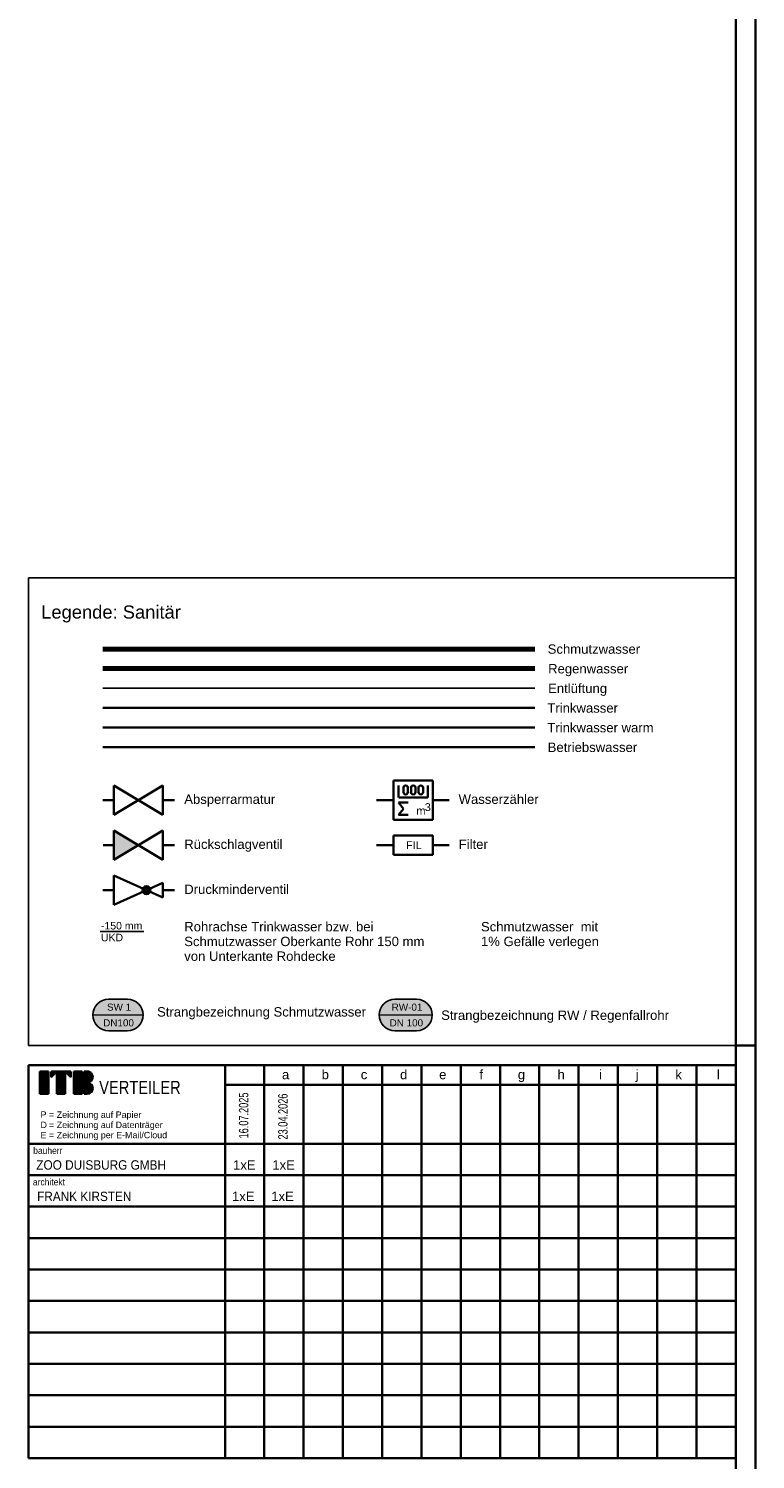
# Model space of a CAD drawing. Extents: x -181 to 1388, y 138 to 979.
# Tile 81 of 82: x 1203 to 1388, y 330 to 694. Entities that reach past the tile are written whole.
import ezdxf
from ezdxf.lldxf.tags import DXFTag

# ---------------------------------------------------------------- set-up
doc = ezdxf.new("R2010")
doc.units = 0
doc.layers.get('0').update_dxf_attribs({"lineweight": 25})
for name, color, linetype, lineweight in [('Rahmen-A0U86KLAPE', 7, 'Continuous', 35), ('S_Geometrie', 7, 'Continuous', 25), ('S_Text', 7, 'Continuous', 25), ('X_Geometrie', 7, 'Continuous', 25), ('X_Rahmen', 7, 'Continuous', 25), ('X_Text', 7, 'Continuous', 25), ('X_Verteiler', 7, 'Continuous', 35)]:
    doc.layers.add(name, color=color, linetype=linetype, lineweight=lineweight)
for name, color, linetype, lineweight, true_color in [('S_Abwasser_Entlueftung', 5, 'Nova_70', 25, 0x0000ff), ('S_Betriebswasser', 3, 'Buchstabe-B', 35, 0x00ff00), ('S_Kaltwasser', 3, 'Continuous', 35, 0x00ff00), ('S_Regenwasser', 4, 'Continuous', 70, 0x00ffff), ('S_Schmutzwasser', 5, 'Continuous', 70, 0x0000ff), ('S_Warmwasser', 1, 'STRICHLINIE2', 35, 0xff0000), ('X_Mass-A0SWCQ8BBE', 150, 'Continuous', 25, 0x007fff)]:
    doc.layers.add(name, color=color, linetype=linetype, lineweight=lineweight, true_color=true_color)
doc.styles.get("Standard").update_dxf_attribs({"font": 'arial.ttf'})
tags = doc.linetypes.add('Buchstabe-B', pattern='A,82,-6,["B",Standard,S=3.6,R=0,X=-3.6,Y=-1.8],-2', length=90).pattern_tags.tags
tags[15:16] = [DXFTag(74, 4), DXFTag(75, 0), DXFTag(340, '0'), DXFTag(46, 0.0), DXFTag(50, 0.0), DXFTag(44, 0.0), DXFTag(45, 0.0)]
tags[4:5] = [DXFTag(74, 4), DXFTag(75, 0), DXFTag(340, '0'), DXFTag(46, 0.0), DXFTag(50, 0.0), DXFTag(44, 0.0), DXFTag(45, 0.0)]
tags = doc.linetypes.add('Nova_70', pattern='A,2,[130,ltypeshp.shx,S=1,R=-90,X=0,Y=1],2', length=4).pattern_tags.tags
tags[12:13] = [DXFTag(74, 4), DXFTag(75, 0), DXFTag(340, '0'), DXFTag(46, 0.0), DXFTag(50, 0.0), DXFTag(44, 0.0), DXFTag(45, 0.0)]
tags = doc.linetypes.add('STRICHLINIE2', pattern=[9.525, 6.35, -3.175]).pattern_tags.tags
tags[6:7] = [DXFTag(74, 4), DXFTag(75, 0), DXFTag(340, '0'), DXFTag(46, 0.0), DXFTag(50, 0.0), DXFTag(44, 0.0), DXFTag(45, 0.0)]
tags[4:5] = [DXFTag(74, 4), DXFTag(75, 0), DXFTag(340, '0'), DXFTag(46, 0.0), DXFTag(50, 0.0), DXFTag(44, 0.0), DXFTag(45, 0.0)]

# ---------------------------------------------------------------- blocks, each defined once
blk = doc.blocks.new('Blockreferenz-A07F5V03WF')
at = {"layer": 'Rahmen-A0U86KLAPE', "color": 0, "linetype": 'ByBlock', "ltscale": 0.35}
for p, q in [((1388.17, 137.99), (1388.17, 978.99)), ((1383.17, 142.99), (1383.17, 973.99)), ((1383.17, 434.99), (1388.17, 434.99))]:
    blk.add_line(p, q, dxfattribs=at)
blk = doc.blocks.new('Blockreferenz-A07F5V05WF')
at = {"color": 0, "linetype": 'ByBlock', "ltscale": 0.35}
for p, q in [((1383.17, 429.99), (1203.17, 429.99)), ((1203.17, 329.99), (1203.17, 429.99)), ((1253.17, 329.99), (1253.17, 429.99)), ((1263.17, 329.99), (1263.17, 429.99)), ((1273.17, 329.99), (1273.17, 429.99)), ((1283.17, 329.99), (1283.17, 429.99)), ((1293.17, 329.99), (1293.17, 429.99)), ((1303.17, 329.99), (1303.17, 429.99)), ((1313.17, 329.99), (1313.17, 429.99)), ((1323.17, 329.99), (1323.17, 429.99)), ((1333.17, 329.99), (1333.17, 429.99)), ((1343.17, 329.99), (1343.17, 429.99)), ((1353.17, 329.99), (1353.17, 429.99)), ((1363.17, 329.99), (1363.17, 429.99)), ((1373.17, 329.99), (1373.17, 429.99)), ((1383.17, 329.99), (1383.17, 429.99)), ((1206.04, 422.64), (1206.04, 428.4)), ((1206.04, 428.4), (1208.2, 428.4)), ((1208.2, 428.4), (1208.2, 422.64)), ((1208.92, 428.4), (1213.96, 428.4)), ((1210.36, 428.4), (1208.92, 426.96)), ((1208.92, 426.96), (1208.92, 428.4)), ((1210.36, 422.64), (1210.36, 428.4)), ((1210.36, 422.64), (1210.36, 428.4)), ((1212.52, 428.4), (1212.52, 422.64)), ((1213.96, 426.96), (1212.52, 428.4)), ((1213.96, 426.96), (1212.52, 428.4)), ((1213.96, 428.4), (1213.96, 426.96)), ((1214.68, 422.64), (1214.68, 428.4)), ((1214.68, 428.4), (1216.84, 428.4)), ((1216.84, 428.4), (1216.84, 422.64)), ((1217.34, 422.64), (1217.34, 428.4)), ((1217.34, 428.4), (1218.06, 428.4)), ((1208.2, 422.64), (1206.04, 422.64)), ((1212.52, 422.64), (1210.36, 422.64)), ((1212.52, 422.64), (1210.36, 422.64)), ((1216.84, 422.64), (1214.68, 422.64)), ((1218.06, 422.64), (1217.34, 422.64)), ((1383.17, 424.99), (1253.17, 424.99)), ((1383.17, 409.99), (1203.17, 409.99)), ((1383.17, 401.99), (1203.17, 401.99)), ((1383.17, 393.99), (1203.17, 393.99)), ((1383.17, 385.99), (1203.17, 385.99)), ((1383.17, 377.99), (1203.17, 377.99)), ((1383.17, 369.99), (1203.17, 369.99)), ((1383.17, 361.99), (1203.17, 361.99)), ((1383.17, 353.99), (1203.17, 353.99)), ((1383.17, 345.99), (1203.17, 345.99)), ((1383.17, 337.99), (1203.17, 337.99)), ((1383.17, 329.99), (1203.17, 329.99))]:
    blk.add_line(p, q, dxfattribs=at)
for centre, end_param in [((1218.06, 426.96), 3.141593), ((1218.06, 424.08), 3.136357)]:
    blk.add_ellipse(centre, major_axis=(0, -1.44), ratio=1, start_param=0, end_param=end_param, dxfattribs=at)
at = {"layer": 'X_Geometrie', "color": 0, "linetype": 'ByBlock', "ltscale": 0.25}
for p, q in [((1206.04, 428.4), (1208.2, 428.4)), ((1206.04, 428.36), (1208.2, 428.36)), ((1206.04, 428.32), (1208.2, 428.32)), ((1206.04, 428.29), (1208.2, 428.29)), ((1206.04, 428.25), (1208.2, 428.25)), ((1206.04, 428.21), (1208.2, 428.21)), ((1206.04, 428.17), (1208.2, 428.17)), ((1206.04, 428.14), (1208.2, 428.14)), ((1206.04, 428.1), (1208.2, 428.1)), ((1206.04, 428.06), (1208.2, 428.06)), ((1206.04, 428.02), (1208.2, 428.02)), ((1206.04, 427.99), (1208.2, 427.99)), ((1206.04, 427.95), (1208.2, 427.95)), ((1206.04, 427.91), (1208.2, 427.91)), ((1206.04, 427.87), (1208.2, 427.87)), ((1206.04, 427.84), (1208.2, 427.84)), ((1206.04, 427.8), (1208.2, 427.8)), ((1206.04, 427.76), (1208.2, 427.76)), ((1206.04, 427.72), (1208.2, 427.72)), ((1206.04, 427.69), (1208.2, 427.69)), ((1206.04, 427.65), (1208.2, 427.65)), ((1206.04, 427.61), (1208.2, 427.61)), ((1206.04, 427.57), (1208.2, 427.57)), ((1206.04, 427.54), (1208.2, 427.54)), ((1206.04, 427.5), (1208.2, 427.5)), ((1206.04, 427.46), (1208.2, 427.46)), ((1206.04, 427.42), (1208.2, 427.42)), ((1206.04, 427.39), (1208.2, 427.39)), ((1206.04, 427.35), (1208.2, 427.35)), ((1206.04, 427.31), (1208.2, 427.31)), ((1206.04, 427.27), (1208.2, 427.27)), ((1206.04, 427.24), (1208.2, 427.24)), ((1206.04, 427.2), (1208.2, 427.2)), ((1206.04, 427.16), (1208.2, 427.16)), ((1206.04, 427.12), (1208.2, 427.12)), ((1206.04, 427.09), (1208.2, 427.09)), ((1206.04, 427.05), (1208.2, 427.05)), ((1206.04, 427.01), (1208.2, 427.01)), ((1206.04, 426.97), (1208.2, 426.97)), ((1206.04, 426.94), (1208.2, 426.94)), ((1206.04, 426.9), (1208.2, 426.9)), ((1206.04, 426.86), (1208.2, 426.86)), ((1206.04, 426.82), (1208.2, 426.82)), ((1206.04, 426.79), (1208.2, 426.79)), ((1206.04, 426.75), (1208.2, 426.75)), ((1206.04, 426.71), (1208.2, 426.71)), ((1206.04, 426.67), (1208.2, 426.67)), ((1206.04, 426.64), (1208.2, 426.64)), ((1206.04, 426.6), (1208.2, 426.6)), ((1206.04, 426.56), (1208.2, 426.56)), ((1206.04, 426.52), (1208.2, 426.52)), ((1206.04, 426.49), (1208.2, 426.49)), ((1206.04, 426.45), (1208.2, 426.45)), ((1206.04, 426.41), (1208.2, 426.41)), ((1206.04, 426.37), (1208.2, 426.37)), ((1206.04, 426.34), (1208.2, 426.34)), ((1206.04, 426.3), (1208.2, 426.3)), ((1206.04, 426.26), (1208.2, 426.26)), ((1206.04, 426.22), (1208.2, 426.22)), ((1206.04, 426.19), (1208.2, 426.19)), ((1206.04, 426.15), (1208.2, 426.15)), ((1206.04, 426.11), (1208.2, 426.11)), ((1206.04, 426.07), (1208.2, 426.07)), ((1206.04, 426.04), (1208.2, 426.04)), ((1206.04, 426), (1208.2, 426)), ((1206.04, 425.96), (1208.2, 425.96)), ((1208.92, 428.4), (1210.36, 428.4)), ((1208.92, 428.36), (1210.32, 428.36)), ((1208.92, 428.32), (1210.28, 428.32)), ((1208.92, 428.29), (1210.24, 428.29)), ((1208.92, 428.25), (1210.21, 428.25)), ((1208.92, 428.21), (1210.17, 428.21)), ((1208.92, 428.17), (1210.13, 428.17)), ((1208.92, 428.14), (1210.09, 428.14)), ((1208.92, 428.1), (1210.06, 428.1)), ((1208.92, 428.06), (1210.02, 428.06)), ((1208.92, 428.02), (1209.98, 428.02)), ((1208.92, 427.99), (1209.94, 427.99)), ((1208.92, 427.95), (1209.91, 427.95)), ((1208.92, 427.91), (1209.87, 427.91)), ((1208.92, 427.87), (1209.83, 427.87)), ((1208.92, 427.84), (1209.79, 427.84)), ((1208.92, 427.8), (1209.76, 427.8)), ((1208.92, 427.76), (1209.72, 427.76)), ((1208.92, 427.72), (1209.68, 427.72)), ((1208.92, 427.69), (1209.64, 427.69)), ((1208.92, 427.65), (1209.61, 427.65)), ((1208.92, 427.61), (1209.57, 427.61)), ((1208.92, 427.57), (1209.53, 427.57)), ((1208.92, 427.54), (1209.49, 427.54)), ((1208.92, 427.5), (1209.46, 427.5)), ((1208.92, 427.46), (1209.42, 427.46)), ((1208.92, 427.42), (1209.38, 427.42)), ((1208.92, 427.39), (1209.34, 427.39)), ((1208.92, 427.35), (1209.31, 427.35)), ((1208.92, 427.31), (1209.27, 427.31)), ((1208.92, 427.27), (1209.23, 427.27)), ((1208.92, 427.24), (1209.19, 427.24)), ((1208.92, 427.2), (1209.16, 427.2)), ((1208.92, 427.16), (1209.12, 427.16)), ((1208.92, 427.12), (1209.08, 427.12)), ((1208.92, 427.09), (1209.04, 427.09)), ((1208.92, 427.05), (1209.01, 427.05)), ((1208.92, 427.01), (1208.97, 427.01)), ((1208.92, 426.97), (1208.93, 426.97)), ((1210.36, 428.4), (1212.52, 428.4)), ((1210.36, 428.36), (1212.52, 428.36)), ((1210.36, 428.32), (1212.52, 428.32)), ((1210.36, 428.29), (1212.52, 428.29)), ((1210.36, 428.25), (1212.52, 428.25)), ((1210.36, 428.21), (1212.52, 428.21)), ((1210.36, 428.17), (1212.52, 428.17)), ((1210.36, 428.14), (1212.52, 428.14)), ((1210.36, 428.1), (1212.52, 428.1)), ((1210.36, 428.06), (1212.52, 428.06)), ((1210.36, 428.02), (1212.52, 428.02)), ((1210.36, 427.99), (1212.52, 427.99)), ((1210.36, 427.95), (1212.52, 427.95)), ((1210.36, 427.91), (1212.52, 427.91)), ((1210.36, 427.87), (1212.52, 427.87)), ((1210.36, 427.84), (1212.52, 427.84)), ((1210.36, 427.8), (1212.52, 427.8)), ((1210.36, 427.76), (1212.52, 427.76)), ((1210.36, 427.72), (1212.52, 427.72)), ((1210.36, 427.69), (1212.52, 427.69)), ((1210.36, 427.65), (1212.52, 427.65)), ((1210.36, 427.61), (1212.52, 427.61)), ((1210.36, 427.57), (1212.52, 427.57)), ((1210.36, 427.54), (1212.52, 427.54)), ((1210.36, 427.5), (1212.52, 427.5)), ((1210.36, 427.46), (1212.52, 427.46)), ((1210.36, 427.42), (1212.52, 427.42)), ((1210.36, 427.39), (1212.52, 427.39)), ((1210.36, 427.35), (1212.52, 427.35)), ((1210.36, 427.31), (1212.52, 427.31)), ((1210.36, 427.27), (1212.52, 427.27)), ((1210.36, 427.24), (1212.52, 427.24)), ((1210.36, 427.2), (1212.52, 427.2)), ((1210.36, 427.16), (1212.52, 427.16)), ((1210.36, 427.12), (1212.52, 427.12)), ((1210.36, 427.09), (1212.52, 427.09)), ((1210.36, 427.05), (1212.52, 427.05)), ((1210.36, 427.01), (1212.52, 427.01)), ((1210.36, 426.97), (1212.52, 426.97)), ((1210.36, 426.94), (1212.52, 426.94)), ((1210.36, 426.9), (1212.52, 426.9)), ((1210.36, 426.86), (1212.52, 426.86)), ((1210.36, 426.82), (1212.52, 426.82)), ((1210.36, 426.79), (1212.52, 426.79)), ((1210.36, 426.75), (1212.52, 426.75)), ((1210.36, 426.71), (1212.52, 426.71)), ((1210.36, 426.67), (1212.52, 426.67)), ((1210.36, 426.64), (1212.52, 426.64)), ((1210.36, 426.6), (1212.52, 426.6)), ((1210.36, 426.56), (1212.52, 426.56)), ((1210.36, 426.52), (1212.52, 426.52)), ((1210.36, 426.49), (1212.52, 426.49)), ((1210.36, 426.45), (1212.52, 426.45)), ((1210.36, 426.41), (1212.52, 426.41)), ((1210.36, 426.37), (1212.52, 426.37)), ((1210.36, 426.34), (1212.52, 426.34)), ((1210.36, 426.3), (1212.52, 426.3)), ((1210.36, 426.26), (1212.52, 426.26)), ((1210.36, 426.22), (1212.52, 426.22)), ((1210.36, 426.19), (1212.52, 426.19)), ((1210.36, 426.15), (1212.52, 426.15)), ((1210.36, 426.11), (1212.52, 426.11)), ((1210.36, 426.07), (1212.52, 426.07)), ((1210.36, 426.04), (1212.52, 426.04)), ((1210.36, 426), (1212.52, 426)), ((1210.36, 425.96), (1212.52, 425.96)), ((1212.52, 428.4), (1213.96, 428.4)), ((1212.56, 428.36), (1213.96, 428.36)), ((1212.6, 428.32), (1213.96, 428.32)), ((1212.64, 428.29), (1213.96, 428.29)), ((1212.67, 428.25), (1213.96, 428.25)), ((1212.71, 428.21), (1213.96, 428.21)), ((1212.75, 428.17), (1213.96, 428.17)), ((1212.79, 428.14), (1213.96, 428.14)), ((1212.82, 428.1), (1213.96, 428.1)), ((1212.86, 428.06), (1213.96, 428.06)), ((1212.9, 428.02), (1213.96, 428.02)), ((1212.94, 427.99), (1213.96, 427.99)), ((1212.97, 427.95), (1213.96, 427.95)), ((1213.01, 427.91), (1213.96, 427.91)), ((1213.05, 427.87), (1213.96, 427.87)), ((1213.09, 427.84), (1213.96, 427.84)), ((1213.12, 427.8), (1213.96, 427.8)), ((1213.16, 427.76), (1213.96, 427.76)), ((1213.2, 427.72), (1213.96, 427.72)), ((1213.24, 427.69), (1213.96, 427.69)), ((1213.27, 427.65), (1213.96, 427.65)), ((1213.31, 427.61), (1213.96, 427.61)), ((1213.35, 427.57), (1213.96, 427.57)), ((1213.39, 427.54), (1213.96, 427.54)), ((1213.42, 427.5), (1213.96, 427.5)), ((1213.46, 427.46), (1213.96, 427.46)), ((1213.5, 427.42), (1213.96, 427.42)), ((1213.54, 427.39), (1213.96, 427.39)), ((1213.57, 427.35), (1213.96, 427.35)), ((1213.61, 427.31), (1213.96, 427.31)), ((1213.65, 427.27), (1213.96, 427.27)), ((1213.69, 427.24), (1213.96, 427.24)), ((1213.72, 427.2), (1213.96, 427.2)), ((1213.76, 427.16), (1213.96, 427.16)), ((1213.8, 427.12), (1213.96, 427.12)), ((1213.84, 427.09), (1213.96, 427.09)), ((1213.87, 427.05), (1213.96, 427.05)), ((1213.91, 427.01), (1213.96, 427.01)), ((1213.95, 426.97), (1213.96, 426.97)), ((1214.68, 428.4), (1216.84, 428.4)), ((1214.68, 428.36), (1216.84, 428.36)), ((1214.68, 428.32), (1216.84, 428.32)), ((1214.68, 428.29), (1216.84, 428.29)), ((1214.68, 428.25), (1216.84, 428.25)), ((1214.68, 428.21), (1216.84, 428.21)), ((1214.68, 428.17), (1216.84, 428.17)), ((1214.68, 428.14), (1216.84, 428.14)), ((1214.68, 428.1), (1216.84, 428.1)), ((1214.68, 428.06), (1216.84, 428.06)), ((1214.68, 428.02), (1216.84, 428.02)), ((1214.68, 427.99), (1216.84, 427.99)), ((1214.68, 427.95), (1216.84, 427.95)), ((1214.68, 427.91), (1216.84, 427.91)), ((1214.68, 427.87), (1216.84, 427.87)), ((1214.68, 427.84), (1216.84, 427.84)), ((1214.68, 427.8), (1216.84, 427.8)), ((1214.68, 427.76), (1216.84, 427.76)), ((1214.68, 427.72), (1216.84, 427.72)), ((1214.68, 427.69), (1216.84, 427.69)), ((1214.68, 427.65), (1216.84, 427.65)), ((1214.68, 427.61), (1216.84, 427.61)), ((1214.68, 427.57), (1216.84, 427.57)), ((1214.68, 427.54), (1216.84, 427.54)), ((1214.68, 427.5), (1216.84, 427.5)), ((1214.68, 427.46), (1216.84, 427.46)), ((1214.68, 427.42), (1216.84, 427.42)), ((1214.68, 427.39), (1216.84, 427.39)), ((1214.68, 427.35), (1216.84, 427.35)), ((1214.68, 427.31), (1216.84, 427.31)), ((1214.68, 427.27), (1216.84, 427.27)), ((1214.68, 427.24), (1216.84, 427.24)), ((1214.68, 427.2), (1216.84, 427.2)), ((1214.68, 427.16), (1216.84, 427.16)), ((1214.68, 427.12), (1216.84, 427.12)), ((1214.68, 427.09), (1216.84, 427.09)), ((1214.68, 427.05), (1216.84, 427.05)), ((1214.68, 427.01), (1216.84, 427.01)), ((1214.68, 426.97), (1216.84, 426.97)), ((1214.68, 426.94), (1216.84, 426.94)), ((1214.68, 426.9), (1216.84, 426.9)), ((1214.68, 426.86), (1216.84, 426.86)), ((1214.68, 426.82), (1216.84, 426.82)), ((1214.68, 426.79), (1216.84, 426.79)), ((1214.68, 426.75), (1216.84, 426.75)), ((1214.68, 426.71), (1216.84, 426.71)), ((1214.68, 426.67), (1216.84, 426.67)), ((1214.68, 426.64), (1216.84, 426.64)), ((1214.68, 426.6), (1216.84, 426.6)), ((1214.68, 426.56), (1216.84, 426.56)), ((1214.68, 426.52), (1216.84, 426.52)), ((1214.68, 426.49), (1216.84, 426.49)), ((1214.68, 426.45), (1216.84, 426.45)), ((1214.68, 426.41), (1216.84, 426.41)), ((1214.68, 426.37), (1216.84, 426.37)), ((1214.68, 426.34), (1216.84, 426.34)), ((1214.68, 426.3), (1216.84, 426.3)), ((1214.68, 426.26), (1216.84, 426.26)), ((1214.68, 426.22), (1216.84, 426.22)), ((1214.68, 426.19), (1216.84, 426.19)), ((1214.68, 426.15), (1216.84, 426.15)), ((1214.68, 426.11), (1216.84, 426.11)), ((1214.68, 426.07), (1216.84, 426.07)), ((1214.68, 426.04), (1216.84, 426.04)), ((1214.68, 426), (1216.84, 426)), ((1214.68, 425.96), (1216.84, 425.96)), ((1217.34, 428.4), (1218.17, 428.4)), ((1217.34, 428.36), (1218.41, 428.36)), ((1217.34, 428.32), (1218.53, 428.32)), ((1217.34, 428.29), (1218.63, 428.29)), ((1217.34, 428.25), (1218.71, 428.25)), ((1217.34, 428.21), (1218.78, 428.21)), ((1217.34, 428.17), (1218.84, 428.17)), ((1217.34, 428.14), (1218.9, 428.14)), ((1217.34, 428.1), (1218.95, 428.1)), ((1217.34, 428.06), (1218.99, 428.06)), ((1217.34, 428.02), (1219.04, 428.02)), ((1217.34, 427.99), (1219.08, 427.99)), ((1217.34, 427.95), (1219.11, 427.95)), ((1217.34, 427.91), (1219.15, 427.91)), ((1217.34, 427.87), (1219.18, 427.87)), ((1217.34, 427.84), (1219.21, 427.84)), ((1217.34, 427.8), (1219.24, 427.8)), ((1217.34, 427.76), (1219.26, 427.76)), ((1217.34, 427.72), (1219.29, 427.72)), ((1217.34, 427.69), (1219.31, 427.69)), ((1217.34, 427.65), (1219.33, 427.65)), ((1217.34, 427.61), (1219.35, 427.61)), ((1217.34, 427.57), (1219.37, 427.57)), ((1217.34, 427.54), (1219.38, 427.54)), ((1217.34, 427.5), (1219.4, 427.5)), ((1217.34, 427.46), (1219.41, 427.46)), ((1217.34, 427.42), (1219.43, 427.42)), ((1217.34, 427.39), (1219.44, 427.39)), ((1217.34, 427.35), (1219.45, 427.35)), ((1217.34, 427.31), (1219.46, 427.31)), ((1217.34, 427.27), (1219.47, 427.27)), ((1217.34, 427.24), (1219.48, 427.24)), ((1217.34, 427.2), (1219.48, 427.2)), ((1217.34, 427.16), (1219.49, 427.16)), ((1217.34, 427.12), (1219.49, 427.12)), ((1217.34, 427.09), (1219.5, 427.09)), ((1217.34, 427.05), (1219.5, 427.05)), ((1217.34, 427.01), (1219.5, 427.01)), ((1217.34, 426.97), (1219.5, 426.97)), ((1217.34, 426.94), (1219.5, 426.94)), ((1217.34, 426.9), (1219.5, 426.9)), ((1217.34, 426.86), (1219.5, 426.86)), ((1217.34, 426.82), (1219.5, 426.82)), ((1217.34, 426.79), (1219.49, 426.79)), ((1217.34, 426.75), (1219.49, 426.75)), ((1217.34, 426.71), (1219.48, 426.71)), ((1217.34, 426.67), (1219.47, 426.67)), ((1217.34, 426.64), (1219.47, 426.64)), ((1217.34, 426.6), (1219.46, 426.6)), ((1217.34, 426.56), (1219.45, 426.56)), ((1217.34, 426.52), (1219.44, 426.52)), ((1217.34, 426.49), (1219.42, 426.49)), ((1217.34, 426.45), (1219.41, 426.45)), ((1217.34, 426.41), (1219.39, 426.41)), ((1217.34, 426.37), (1219.38, 426.37)), ((1217.34, 426.34), (1219.36, 426.34)), ((1217.34, 426.3), (1219.34, 426.3)), ((1217.34, 426.26), (1219.32, 426.26)), ((1217.34, 426.22), (1219.3, 426.22)), ((1217.34, 426.19), (1219.28, 426.19)), ((1217.34, 426.15), (1219.25, 426.15)), ((1217.34, 426.11), (1219.22, 426.11)), ((1217.34, 426.07), (1219.2, 426.07)), ((1217.34, 426.04), (1219.17, 426.04)), ((1217.34, 426), (1219.13, 426)), ((1217.34, 425.96), (1219.1, 425.96)), ((1206.04, 425.92), (1208.2, 425.92)), ((1206.04, 425.89), (1208.2, 425.89)), ((1206.04, 425.85), (1208.2, 425.85)), ((1206.04, 425.81), (1208.2, 425.81)), ((1206.04, 425.77), (1208.2, 425.77)), ((1206.04, 425.74), (1208.2, 425.74)), ((1206.04, 425.7), (1208.2, 425.7)), ((1206.04, 425.66), (1208.2, 425.66)), ((1206.04, 425.62), (1208.2, 425.62)), ((1206.04, 425.59), (1208.2, 425.59)), ((1206.04, 425.55), (1208.2, 425.55)), ((1206.04, 425.51), (1208.2, 425.51)), ((1206.04, 425.47), (1208.2, 425.47)), ((1206.04, 425.44), (1208.2, 425.44)), ((1206.04, 425.4), (1208.2, 425.4)), ((1206.04, 425.36), (1208.2, 425.36)), ((1206.04, 425.32), (1208.2, 425.32)), ((1206.04, 425.29), (1208.2, 425.29)), ((1206.04, 425.25), (1208.2, 425.25)), ((1206.04, 425.21), (1208.2, 425.21)), ((1206.04, 425.17), (1208.2, 425.17)), ((1206.04, 425.14), (1208.2, 425.14)), ((1206.04, 425.1), (1208.2, 425.1)), ((1206.04, 425.06), (1208.2, 425.06)), ((1206.04, 425.02), (1208.2, 425.02)), ((1206.04, 424.99), (1208.2, 424.99)), ((1206.04, 424.95), (1208.2, 424.95)), ((1206.04, 424.91), (1208.2, 424.91)), ((1206.04, 424.87), (1208.2, 424.87)), ((1206.04, 424.84), (1208.2, 424.84)), ((1206.04, 424.8), (1208.2, 424.8)), ((1206.04, 424.76), (1208.2, 424.76)), ((1206.04, 424.72), (1208.2, 424.72)), ((1206.04, 424.69), (1208.2, 424.69)), ((1206.04, 424.65), (1208.2, 424.65)), ((1206.04, 424.61), (1208.2, 424.61)), ((1206.04, 424.57), (1208.2, 424.57)), ((1206.04, 424.54), (1208.2, 424.54)), ((1206.04, 424.5), (1208.2, 424.5)), ((1206.04, 424.46), (1208.2, 424.46)), ((1206.04, 424.42), (1208.2, 424.42)), ((1206.04, 424.39), (1208.2, 424.39)), ((1206.04, 424.35), (1208.2, 424.35)), ((1206.04, 424.31), (1208.2, 424.31)), ((1206.04, 424.27), (1208.2, 424.27)), ((1206.04, 424.24), (1208.2, 424.24)), ((1206.04, 424.2), (1208.2, 424.2)), ((1206.04, 424.16), (1208.2, 424.16)), ((1206.04, 424.12), (1208.2, 424.12)), ((1206.04, 424.09), (1208.2, 424.09)), ((1206.04, 424.05), (1208.2, 424.05)), ((1206.04, 424.01), (1208.2, 424.01)), ((1206.04, 423.97), (1208.2, 423.97)), ((1206.04, 423.94), (1208.2, 423.94)), ((1206.04, 423.9), (1208.2, 423.9)), ((1206.04, 423.86), (1208.2, 423.86)), ((1206.04, 423.82), (1208.2, 423.82)), ((1206.04, 423.79), (1208.2, 423.79)), ((1206.04, 423.75), (1208.2, 423.75)), ((1206.04, 423.71), (1208.2, 423.71)), ((1206.04, 423.67), (1208.2, 423.67)), ((1206.04, 423.64), (1208.2, 423.64)), ((1206.04, 423.6), (1208.2, 423.6)), ((1206.04, 423.56), (1208.2, 423.56)), ((1206.04, 423.52), (1208.2, 423.52)), ((1206.04, 423.49), (1208.2, 423.49)), ((1206.04, 423.45), (1208.2, 423.45)), ((1206.04, 423.41), (1208.2, 423.41)), ((1206.04, 423.37), (1208.2, 423.37)), ((1206.04, 423.34), (1208.2, 423.34)), ((1206.04, 423.3), (1208.2, 423.3)), ((1206.04, 423.26), (1208.2, 423.26)), ((1206.04, 423.22), (1208.2, 423.22)), ((1206.04, 423.19), (1208.2, 423.19)), ((1206.04, 423.15), (1208.2, 423.15)), ((1206.04, 423.11), (1208.2, 423.11)), ((1206.04, 423.07), (1208.2, 423.07)), ((1206.04, 423.04), (1208.2, 423.04)), ((1206.04, 423), (1208.2, 423)), ((1206.04, 422.96), (1208.2, 422.96)), ((1206.04, 422.92), (1208.2, 422.92)), ((1206.04, 422.89), (1208.2, 422.89)), ((1206.04, 422.85), (1208.2, 422.85)), ((1206.04, 422.81), (1208.2, 422.81)), ((1206.04, 422.77), (1208.2, 422.77)), ((1206.04, 422.74), (1208.2, 422.74)), ((1206.04, 422.7), (1208.2, 422.7)), ((1206.04, 422.66), (1208.2, 422.66)), ((1210.36, 425.92), (1212.52, 425.92)), ((1210.36, 425.89), (1212.52, 425.89)), ((1210.36, 425.85), (1212.52, 425.85)), ((1210.36, 425.81), (1212.52, 425.81)), ((1210.36, 425.77), (1212.52, 425.77)), ((1210.36, 425.74), (1212.52, 425.74)), ((1210.36, 425.7), (1212.52, 425.7)), ((1210.36, 425.66), (1212.52, 425.66)), ((1210.36, 425.62), (1212.52, 425.62)), ((1210.36, 425.59), (1212.52, 425.59)), ((1210.36, 425.55), (1212.52, 425.55)), ((1210.36, 425.51), (1212.52, 425.51)), ((1210.36, 425.47), (1212.52, 425.47)), ((1210.36, 425.44), (1212.52, 425.44)), ((1210.36, 425.4), (1212.52, 425.4)), ((1210.36, 425.36), (1212.52, 425.36)), ((1210.36, 425.32), (1212.52, 425.32)), ((1210.36, 425.29), (1212.52, 425.29)), ((1210.36, 425.25), (1212.52, 425.25)), ((1210.36, 425.21), (1212.52, 425.21)), ((1210.36, 425.17), (1212.52, 425.17)), ((1210.36, 425.14), (1212.52, 425.14)), ((1210.36, 425.1), (1212.52, 425.1)), ((1210.36, 425.06), (1212.52, 425.06)), ((1210.36, 425.02), (1212.52, 425.02)), ((1210.36, 424.99), (1212.52, 424.99)), ((1210.36, 424.95), (1212.52, 424.95)), ((1210.36, 424.91), (1212.52, 424.91)), ((1210.36, 424.87), (1212.52, 424.87)), ((1210.36, 424.84), (1212.52, 424.84)), ((1210.36, 424.8), (1212.52, 424.8)), ((1210.36, 424.76), (1212.52, 424.76)), ((1210.36, 424.72), (1212.52, 424.72)), ((1210.36, 424.69), (1212.52, 424.69)), ((1210.36, 424.65), (1212.52, 424.65)), ((1210.36, 424.61), (1212.52, 424.61)), ((1210.36, 424.57), (1212.52, 424.57)), ((1210.36, 424.54), (1212.52, 424.54)), ((1210.36, 424.5), (1212.52, 424.5)), ((1210.36, 424.46), (1212.52, 424.46)), ((1210.36, 424.42), (1212.52, 424.42)), ((1210.36, 424.39), (1212.52, 424.39)), ((1210.36, 424.35), (1212.52, 424.35)), ((1210.36, 424.31), (1212.52, 424.31)), ((1210.36, 424.27), (1212.52, 424.27)), ((1210.36, 424.24), (1212.52, 424.24)), ((1210.36, 424.2), (1212.52, 424.2)), ((1210.36, 424.16), (1212.52, 424.16)), ((1210.36, 424.12), (1212.52, 424.12)), ((1210.36, 424.09), (1212.52, 424.09)), ((1210.36, 424.05), (1212.52, 424.05)), ((1210.36, 424.01), (1212.52, 424.01)), ((1210.36, 423.97), (1212.52, 423.97)), ((1210.36, 423.94), (1212.52, 423.94)), ((1210.36, 423.9), (1212.52, 423.9)), ((1210.36, 423.86), (1212.52, 423.86)), ((1210.36, 423.82), (1212.52, 423.82)), ((1210.36, 423.79), (1212.52, 423.79)), ((1210.36, 423.75), (1212.52, 423.75)), ((1210.36, 423.71), (1212.52, 423.71)), ((1210.36, 423.67), (1212.52, 423.67)), ((1210.36, 423.64), (1212.52, 423.64)), ((1210.36, 423.6), (1212.52, 423.6)), ((1210.36, 423.56), (1212.52, 423.56)), ((1210.36, 423.52), (1212.52, 423.52)), ((1210.36, 423.49), (1212.52, 423.49)), ((1210.36, 423.45), (1212.52, 423.45)), ((1210.36, 423.41), (1212.52, 423.41)), ((1210.36, 423.37), (1212.52, 423.37)), ((1210.36, 423.34), (1212.52, 423.34)), ((1210.36, 423.3), (1212.52, 423.3)), ((1210.36, 423.26), (1212.52, 423.26)), ((1210.36, 423.22), (1212.52, 423.22)), ((1210.36, 423.19), (1212.52, 423.19)), ((1210.36, 423.15), (1212.52, 423.15)), ((1210.36, 423.11), (1212.52, 423.11)), ((1210.36, 423.07), (1212.52, 423.07)), ((1210.36, 423.04), (1212.52, 423.04)), ((1210.36, 423), (1212.52, 423)), ((1210.36, 422.96), (1212.52, 422.96)), ((1210.36, 422.92), (1212.52, 422.92)), ((1210.36, 422.89), (1212.52, 422.89)), ((1210.36, 422.85), (1212.52, 422.85)), ((1210.36, 422.81), (1212.52, 422.81)), ((1210.36, 422.77), (1212.52, 422.77)), ((1210.36, 422.74), (1212.52, 422.74)), ((1210.36, 422.7), (1212.52, 422.7)), ((1210.36, 422.66), (1212.52, 422.66)), ((1214.68, 425.92), (1216.84, 425.92)), ((1214.68, 425.89), (1216.84, 425.89)), ((1214.68, 425.85), (1216.84, 425.85)), ((1214.68, 425.81), (1216.84, 425.81)), ((1214.68, 425.77), (1216.84, 425.77)), ((1214.68, 425.74), (1216.84, 425.74)), ((1214.68, 425.7), (1216.84, 425.7)), ((1214.68, 425.66), (1216.84, 425.66)), ((1214.68, 425.62), (1216.84, 425.62)), ((1214.68, 425.59), (1216.84, 425.59)), ((1214.68, 425.55), (1216.84, 425.55)), ((1214.68, 425.51), (1216.84, 425.51)), ((1214.68, 425.47), (1216.84, 425.47)), ((1214.68, 425.44), (1216.84, 425.44)), ((1214.68, 425.4), (1216.84, 425.4)), ((1214.68, 425.36), (1216.84, 425.36)), ((1214.68, 425.32), (1216.84, 425.32)), ((1214.68, 425.29), (1216.84, 425.29)), ((1214.68, 425.25), (1216.84, 425.25)), ((1214.68, 425.21), (1216.84, 425.21)), ((1214.68, 425.17), (1216.84, 425.17)), ((1214.68, 425.14), (1216.84, 425.14)), ((1214.68, 425.1), (1216.84, 425.1)), ((1214.68, 425.06), (1216.84, 425.06)), ((1214.68, 425.02), (1216.84, 425.02)), ((1214.68, 424.99), (1216.84, 424.99)), ((1214.68, 424.95), (1216.84, 424.95)), ((1214.68, 424.91), (1216.84, 424.91)), ((1214.68, 424.87), (1216.84, 424.87)), ((1214.68, 424.84), (1216.84, 424.84)), ((1214.68, 424.8), (1216.84, 424.8)), ((1214.68, 424.76), (1216.84, 424.76)), ((1214.68, 424.72), (1216.84, 424.72)), ((1214.68, 424.69), (1216.84, 424.69)), ((1214.68, 424.65), (1216.84, 424.65)), ((1214.68, 424.61), (1216.84, 424.61)), ((1214.68, 424.57), (1216.84, 424.57)), ((1214.68, 424.54), (1216.84, 424.54)), ((1214.68, 424.5), (1216.84, 424.5)), ((1214.68, 424.46), (1216.84, 424.46)), ((1214.68, 424.42), (1216.84, 424.42)), ((1214.68, 424.39), (1216.84, 424.39)), ((1214.68, 424.35), (1216.84, 424.35)), ((1214.68, 424.31), (1216.84, 424.31)), ((1214.68, 424.27), (1216.84, 424.27)), ((1214.68, 424.24), (1216.84, 424.24)), ((1214.68, 424.2), (1216.84, 424.2)), ((1214.68, 424.16), (1216.84, 424.16)), ((1214.68, 424.12), (1216.84, 424.12)), ((1214.68, 424.09), (1216.84, 424.09)), ((1214.68, 424.05), (1216.84, 424.05)), ((1214.68, 424.01), (1216.84, 424.01)), ((1214.68, 423.97), (1216.84, 423.97)), ((1214.68, 423.94), (1216.84, 423.94)), ((1214.68, 423.9), (1216.84, 423.9)), ((1214.68, 423.86), (1216.84, 423.86)), ((1214.68, 423.82), (1216.84, 423.82)), ((1214.68, 423.79), (1216.84, 423.79)), ((1214.68, 423.75), (1216.84, 423.75)), ((1214.68, 423.71), (1216.84, 423.71)), ((1214.68, 423.67), (1216.84, 423.67)), ((1214.68, 423.64), (1216.84, 423.64)), ((1214.68, 423.6), (1216.84, 423.6)), ((1214.68, 423.56), (1216.84, 423.56)), ((1214.68, 423.52), (1216.84, 423.52)), ((1214.68, 423.49), (1216.84, 423.49)), ((1214.68, 423.45), (1216.84, 423.45)), ((1214.68, 423.41), (1216.84, 423.41)), ((1214.68, 423.37), (1216.84, 423.37)), ((1214.68, 423.34), (1216.84, 423.34)), ((1214.68, 423.3), (1216.84, 423.3)), ((1214.68, 423.26), (1216.84, 423.26)), ((1214.68, 423.22), (1216.84, 423.22)), ((1214.68, 423.19), (1216.84, 423.19)), ((1214.68, 423.15), (1216.84, 423.15)), ((1214.68, 423.11), (1216.84, 423.11)), ((1214.68, 423.07), (1216.84, 423.07)), ((1214.68, 423.04), (1216.84, 423.04)), ((1214.68, 423), (1216.84, 423)), ((1214.68, 422.96), (1216.84, 422.96)), ((1214.68, 422.92), (1216.84, 422.92)), ((1214.68, 422.89), (1216.84, 422.89)), ((1214.68, 422.85), (1216.84, 422.85)), ((1214.68, 422.81), (1216.84, 422.81)), ((1214.68, 422.77), (1216.84, 422.77)), ((1214.68, 422.74), (1216.84, 422.74)), ((1214.68, 422.7), (1216.84, 422.7)), ((1214.68, 422.66), (1216.84, 422.66)), ((1217.34, 425.92), (1219.06, 425.92)), ((1217.34, 425.89), (1219.02, 425.89)), ((1217.34, 425.85), (1218.98, 425.85)), ((1217.34, 425.81), (1218.93, 425.81)), ((1217.34, 425.77), (1218.88, 425.77)), ((1217.34, 425.74), (1218.82, 425.74)), ((1217.34, 425.7), (1218.75, 425.7)), ((1217.34, 425.66), (1218.68, 425.66)), ((1217.34, 425.62), (1218.59, 425.62)), ((1217.34, 425.59), (1218.49, 425.59)), ((1217.34, 425.55), (1218.34, 425.55)), ((1217.34, 425.51), (1218.24, 425.51)), ((1217.34, 425.47), (1218.44, 425.47)), ((1217.34, 425.44), (1218.55, 425.44)), ((1217.34, 425.4), (1218.65, 425.4)), ((1217.34, 425.36), (1218.73, 425.36)), ((1217.34, 425.32), (1218.79, 425.32)), ((1217.34, 425.29), (1218.85, 425.29)), ((1217.34, 425.25), (1218.91, 425.25)), ((1217.34, 425.21), (1218.96, 425.21)), ((1217.34, 425.17), (1219, 425.17)), ((1217.34, 425.14), (1219.05, 425.14)), ((1217.34, 425.1), (1219.08, 425.1)), ((1217.34, 425.06), (1219.12, 425.06)), ((1217.34, 425.02), (1219.15, 425.02)), ((1217.34, 424.99), (1219.18, 424.99)), ((1217.34, 424.95), (1219.21, 424.95)), ((1217.34, 424.91), (1219.24, 424.91)), ((1217.34, 424.87), (1219.27, 424.87)), ((1217.34, 424.84), (1219.29, 424.84)), ((1217.34, 424.8), (1219.31, 424.8)), ((1217.34, 424.76), (1219.33, 424.76)), ((1217.34, 424.72), (1219.35, 424.72)), ((1217.34, 424.69), (1219.37, 424.69)), ((1217.34, 424.65), (1219.39, 424.65)), ((1217.34, 424.61), (1219.4, 424.61)), ((1217.34, 424.57), (1219.42, 424.57)), ((1217.34, 424.54), (1219.43, 424.54)), ((1217.34, 424.5), (1219.44, 424.5)), ((1217.34, 424.46), (1219.45, 424.46)), ((1217.34, 424.42), (1219.46, 424.42)), ((1217.34, 424.39), (1219.47, 424.39)), ((1217.34, 424.35), (1219.48, 424.35)), ((1217.34, 424.31), (1219.49, 424.31)), ((1217.34, 424.27), (1219.49, 424.27)), ((1217.34, 424.24), (1219.5, 424.24)), ((1217.34, 424.2), (1219.5, 424.2)), ((1217.34, 424.16), (1219.5, 424.16)), ((1217.34, 424.12), (1219.5, 424.12)), ((1217.34, 424.09), (1219.5, 424.09)), ((1217.34, 424.05), (1219.5, 424.05)), ((1217.34, 424.01), (1219.5, 424.01)), ((1217.34, 423.97), (1219.5, 423.97)), ((1217.34, 423.94), (1219.5, 423.94)), ((1217.34, 423.9), (1219.49, 423.9)), ((1217.34, 423.86), (1219.49, 423.86)), ((1217.34, 423.82), (1219.48, 423.82)), ((1217.34, 423.79), (1219.47, 423.79)), ((1217.34, 423.75), (1219.46, 423.75)), ((1217.34, 423.71), (1219.45, 423.71)), ((1217.34, 423.67), (1219.44, 423.67)), ((1217.34, 423.64), (1219.43, 423.64)), ((1217.34, 423.6), (1219.42, 423.6)), ((1217.34, 423.56), (1219.41, 423.56)), ((1217.34, 423.52), (1219.39, 423.52)), ((1217.34, 423.49), (1219.37, 423.49)), ((1217.34, 423.45), (1219.36, 423.45)), ((1217.34, 423.41), (1219.34, 423.41)), ((1217.34, 423.37), (1219.32, 423.37)), ((1217.34, 423.34), (1219.3, 423.34)), ((1217.34, 423.3), (1219.27, 423.3)), ((1217.34, 423.26), (1219.25, 423.26)), ((1217.34, 423.22), (1219.22, 423.22)), ((1217.34, 423.19), (1219.19, 423.19)), ((1217.34, 423.15), (1219.16, 423.15)), ((1217.34, 423.11), (1219.13, 423.11)), ((1217.34, 423.07), (1219.09, 423.07)), ((1217.34, 423.04), (1219.05, 423.04)), ((1217.34, 423), (1219.01, 423)), ((1217.34, 422.96), (1218.97, 422.96)), ((1217.34, 422.92), (1218.92, 422.92)), ((1217.34, 422.89), (1218.87, 422.89)), ((1217.34, 422.85), (1218.81, 422.85)), ((1217.34, 422.81), (1218.74, 422.81)), ((1217.34, 422.77), (1218.66, 422.77)), ((1217.34, 422.74), (1218.57, 422.74)), ((1217.34, 422.7), (1218.46, 422.7)), ((1217.34, 422.66), (1218.29, 422.66))]:
    blk.add_line(p, q, dxfattribs=at)
at = {"color": 0, "linetype": 'ByBlock', "ltscale": 0.35, "attachment_point": 1}
for s, insert, char_height in [('{\\W0.8;\\fArial;VERTEILER}', (1221.14, 425.98), 3.3407), ('{\\fArial;P}', (1206.21, 418.21), 1.6226), ('{\\fArial;D}', (1206.21, 415.59), 1.6226), ('{\\fArial;= Zeichnung auf Papier}', (1208.38, 418.19), 1.6226), ('{\\fArial;= Zeichnung auf Datenträger}', (1208.38, 415.59), 1.6226), ('{\\fArial;E}', (1206.22, 413), 1.6226), ('{\\fArial;= Zeichnung per E-Mail/Cloud}', (1208.38, 413), 1.6226)]:
    blk.add_mtext(s, dxfattribs=dict(at, insert=insert, char_height=char_height))
at = {"color": 0, "attachment_point": 1}
for s, insert, char_height in [('{\\fArial;a}', (1267.66, 428.78), 2.3862), ('{\\fArial;b}', (1277.77, 428.78), 2.3862), ('{\\fArial;c}', (1287.72, 428.78), 2.3862), ('{\\fArial;d}', (1297.72, 428.78), 2.3862), ('{\\fArial;e}', (1307.67, 428.78), 2.3862), ('{\\fArial;f}', (1317.92, 428.78), 2.3862), ('{\\fArial;g}', (1327.7, 428.78), 2.3862), ('{\\fArial;h}', (1337.81, 428.78), 2.3862), ('{\\fArial;i}', (1348.37, 428.78), 2.3862), ('{\\fArial;j}', (1357.69, 428.78), 2.3862), ('{\\fArial;k}', (1367.79, 428.78), 2.3862), ('{\\fArial;l}', (1378.37, 428.78), 2.3862), ('{\\W0.9;\\fArial;bauherr}', (1204.34, 409.1), 1.7181), ('{\\W0.9;\\fArial;ZOO DUISBURG GMBH}', (1205.14, 405.78), 2.3862), ('{\\fArial;1xE}', (1255.21, 405.78), 2.3862), ('{\\fArial;1xE}', (1265.21, 405.78), 2.3862), ('{\\W0.9;\\fArial;architekt}', (1204.27, 401.1), 1.7181), ('{\\W0.9;\\fArial;FRANK KIRSTEN}', (1205.34, 397.78), 2.3862), ('{\\fArial;1xE}', (1254.93, 397.78), 2.3862), ('{\\fArial;1xE}', (1264.93, 397.78), 2.3862)]:
    blk.add_mtext(s, dxfattribs=dict(at, insert=insert, char_height=char_height))
at = {"color": 0, "char_height": 2.3862, "attachment_point": 1, "rotation": 90}
for s, insert in [('{\\W0.7;\\fArial;16.07.2025}', (1256.71, 411.33)), ('{\\W0.7;\\fArial;23.04.2026}', (1266.71, 411.06))]:
    blk.add_mtext(s, dxfattribs=dict(at, insert=insert))

msp = doc.modelspace()

# ---------------------------------------------------------------- hatches: boundary and pattern name
at = {"layer": 'S_Kaltwasser'}
msp.add_hatch(color=7, dxfattribs=at).paths.add_polyline_path([(1232.18, 474.49), (1232.21, 474.75), (1232.31, 474.99), (1232.47, 475.2), (1232.68, 475.36), (1232.92, 475.46), (1233.18, 475.49), (1233.43, 475.46), (1233.68, 475.36), (1233.88, 475.2), (1234.04, 474.99), (1234.14, 474.75), (1234.18, 474.49), (1234.14, 474.23), (1234.04, 473.99), (1233.88, 473.78), (1233.68, 473.62), (1233.43, 473.53), (1233.18, 473.49), (1232.92, 473.53), (1232.68, 473.62), (1232.47, 473.78), (1232.31, 473.99), (1232.21, 474.23)])
at = {"layer": 'X_Mass-A0SWCQ8BBE', "true_color": 0xfefefe}
for points in [[(1223.51, 438.74), (1228.32, 438.74), (1229.35, 438.87), (1230.32, 439.27), (1231.15, 439.91), (1231.78, 440.74), (1232.18, 441.7), (1232.32, 442.74), (1232.18, 443.77), (1231.78, 444.74), (1231.15, 445.57), (1230.32, 446.2), (1229.35, 446.6), (1228.32, 446.74), (1223.51, 446.74), (1222.47, 446.6), (1221.51, 446.2), (1220.68, 445.57), (1220.04, 444.74), (1219.64, 443.77), (1219.51, 442.74), (1219.64, 441.7), (1220.04, 440.74), (1220.68, 439.91), (1221.51, 439.27), (1222.47, 438.87)], [(1296.41, 438.74), (1301.92, 438.74), (1302.96, 438.87), (1303.92, 439.27), (1304.75, 439.91), (1305.39, 440.74), (1305.79, 441.7), (1305.92, 442.74), (1305.79, 443.77), (1305.39, 444.74), (1304.75, 445.57), (1303.92, 446.2), (1302.96, 446.6), (1301.92, 446.74), (1296.41, 446.74), (1295.38, 446.6), (1294.41, 446.2), (1293.58, 445.57), (1292.95, 444.74), (1292.55, 443.77), (1292.41, 442.74), (1292.55, 441.7), (1292.95, 440.74), (1293.58, 439.91), (1294.41, 439.27), (1295.38, 438.87)]]:
    msp.add_hatch(color=7, dxfattribs=at).paths.add_polyline_path(points)

# ---------------------------------------------------------------- linework, layer by layer
at = {"layer": 'S_Abwasser_Entlueftung', "ltscale": 0.5}
msp.add_line((1222.09, 525.86), (1332.06, 525.86), dxfattribs=at)
at = {"layer": 'S_Betriebswasser', "ltscale": 0.525}
msp.add_line((1222.09, 510.86), (1332.06, 510.86), dxfattribs=at)
at = {"layer": 'S_Geometrie', "ltscale": 0.25}
for p, q in [((1203.17, 434.99), (1203.17, 554.01)), ((1383.17, 554.01), (1203.17, 554.01)), ((1221.43, 464.01), (1232.51, 464.01)), ((1383.17, 434.99), (1203.17, 434.99))]:
    msp.add_line(p, q, dxfattribs=at)
at = {"layer": 'S_Geometrie', "ltscale": 0.5}
msp.add_line((1383.17, 434.99), (1383.17, 554.01), dxfattribs=at)
at = {"layer": 'S_Kaltwasser'}
for p, q in [((1332.06, 520.86), (1222.09, 520.86)), ((1222.09, 497.41), (1224.84, 497.41)), ((1237.34, 497.41), (1240.34, 497.41)), ((1296.08, 497.41), (1291.7, 497.41)), ((1306.08, 497.41), (1310.21, 497.41)), ((1222.15, 485.95), (1224.84, 485.95)), ((1237.34, 485.95), (1240.34, 485.95)), ((1296.08, 485.95), (1291.7, 485.95)), ((1306.08, 485.95), (1310.21, 485.95)), ((1224.84, 474.49), (1222.09, 474.49)), ((1237.34, 474.49), (1240.34, 474.49))]:
    msp.add_line(p, q, dxfattribs=at)
at = {"layer": 'S_Kaltwasser', "color": 7}
for p, q in [((1296.08, 502.41), (1296.08, 492.41)), ((1306.08, 502.41), (1296.08, 502.41)), ((1306.08, 492.41), (1306.08, 502.41)), ((1224.84, 493.66), (1237.34, 501.16)), ((1237.34, 493.66), (1224.84, 501.16)), ((1224.84, 501.16), (1224.84, 493.66)), ((1237.34, 501.16), (1237.34, 493.66)), ((1297.33, 501.16), (1297.33, 498.04)), ((1298.58, 500.58), (1298.58, 499.43)), ((1299.72, 500.58), (1299.72, 499.43)), ((1300.51, 499.43), (1300.51, 500.58)), ((1301.65, 499.43), (1301.65, 500.58)), ((1302.44, 500.58), (1302.44, 499.43)), ((1303.58, 500.58), (1303.58, 499.43)), ((1304.83, 501.16), (1304.83, 498.04)), ((1299.83, 496.79), (1297.33, 496.79)), ((1297.33, 496.79), (1298.58, 495.22)), ((1298.58, 495.22), (1297.33, 493.66)), ((1304.83, 498.04), (1297.38, 498.04)), ((1296.08, 492.41), (1306.08, 492.41)), ((1297.33, 493.66), (1299.83, 493.66)), ((1224.84, 489.7), (1237.34, 482.2)), ((1224.84, 482.2), (1224.84, 489.7)), ((1224.84, 482.2), (1237.34, 489.7)), ((1237.34, 482.2), (1237.34, 489.7)), ((1296.08, 483.45), (1296.08, 488.45)), ((1296.08, 488.45), (1306.08, 488.45)), ((1306.08, 488.45), (1306.08, 483.45)), ((1306.08, 483.45), (1296.08, 483.45)), ((1237.34, 472.62), (1224.84, 478.24)), ((1224.84, 478.24), (1224.84, 470.74)), ((1224.84, 470.74), (1237.34, 476.37)), ((1237.34, 476.37), (1237.34, 472.62))]:
    msp.add_line(p, q, dxfattribs=at)
msp.add_circle((1233.18, 474.49), 1, dxfattribs=at)
for centre, major_axis, end_param in [((1299.15, 500.58), (0.571, 0), 3.141593), ((1299.15, 499.43), (-0.571, 0), 3.141594), ((1301.08, 500.58), (0.571, 0), 3.141593), ((1301.08, 499.43), (-0.571, 0), 3.141596), ((1303.01, 500.58), (0.571, 0), 3.141593), ((1303.01, 499.43), (-0.571, 0), 3.141594)]:
    msp.add_ellipse(centre, major_axis=major_axis, ratio=1, start_param=0, end_param=end_param, dxfattribs=at)
msp.add_solid([(1224.84, 482.2), (1224.84, 489.7), (1231.09, 485.95)], dxfattribs=at)
at = {"layer": 'S_Regenwasser'}
msp.add_line((1332.06, 530.86), (1222.09, 530.86), dxfattribs=at)
at = {"layer": 'S_Schmutzwasser'}
msp.add_line((1332.07, 535.86), (1222.09, 535.86), dxfattribs=at)
at = {"layer": 'S_Warmwasser', "ltscale": 0.7}
msp.add_line((1332.06, 515.86), (1222.09, 515.86), dxfattribs=at)
at = {"layer": 'X_Mass-A0SWCQ8BBE'}
for p, q in [((1223.51, 446.74), (1228.32, 446.74)), ((1296.41, 446.74), (1301.92, 446.74)), ((1228.32, 438.74), (1223.51, 438.74)), ((1301.92, 438.74), (1296.41, 438.74))]:
    msp.add_line(p, q, dxfattribs=at)
at = {"layer": 'X_Mass-A0SWCQ8BBE', "lineweight": 18}
for p, q in [((1219.51, 442.74), (1232.32, 442.74)), ((1292.41, 442.74), (1305.92, 442.74))]:
    msp.add_line(p, q, dxfattribs=at)
at = {"layer": 'X_Mass-A0SWCQ8BBE'}
for centre, major_axis in [((1223.51, 442.74), (0, 4)), ((1228.32, 442.74), (4, 0)), ((1296.41, 442.74), (0, 4)), ((1301.92, 442.74), (4, 0)), ((1223.51, 442.74), (-4, 0)), ((1228.32, 442.74), (0, -4)), ((1296.41, 442.74), (-4, 0)), ((1301.92, 442.74), (0, -4))]:
    msp.add_ellipse(centre, major_axis=major_axis, ratio=1, start_param=0, end_param=1.570796, dxfattribs=at)

# ---------------------------------------------------------------- block references
at = {"layer": 'X_Rahmen', "ltscale": 0.25}
msp.add_blockref('Blockreferenz-A07F5V03WF', (0, 0), dxfattribs=at)
at = {"layer": 'X_Verteiler', "lineweight": -2, "ltscale": 0.13}
msp.add_blockref('Blockreferenz-A07F5V05WF', (0, 0), dxfattribs=at)

# ---------------------------------------------------------------- texts
at = {"layer": 'S_Kaltwasser', "color": 7, "char_height": 2, "attachment_point": 1}
for s, insert in [('{\\fArial;m}', (1301.88, 495.73)), ('{\\fArial;3}', (1304, 496.63)), ('{\\fArial;FIL}', (1299.22, 486.95))]:
    msp.add_mtext(s, dxfattribs=dict(at, insert=insert))
at = {"layer": 'S_Text', "ltscale": 0.25, "attachment_point": 1, "line_spacing_factor": 0.942928}
for s, insert, char_height in [('{\\fArial;Legende: Sanitär}', (1206.38, 546.94), 3.3407), ('{\\fArial;Schmutzwasser}', (1335.3, 537.04), 2.3862), ('{\\fArial;Regenwasser}', (1335.41, 532.04), 2.3862), ('{\\fArial;Entlüftung}', (1335.41, 527.04), 2.3862), ('{\\fArial;Trinkwasser}', (1335.22, 522.04), 2.3862), ('{\\fArial;Trinkwasser warm}', (1335.22, 517.04), 2.3862), ('{\\fArial;Betriebswasser}', (1335.3, 512.04), 2.3862), ('{\\fArial;Absperrarmatur}', (1242.79, 498.84), 2.3862), ('{\\fArial;Wasserzähler}', (1312.63, 498.84), 2.3862), ('{\\fArial;Rückschlagventil}', (1242.79, 487.38), 2.3862), ('{\\fArial;Filter}', (1312.66, 487.38), 2.3862), ('{\\fArial;Druckminderventil}', (1242.79, 475.92), 2.3862), ('{\\fArial;Rohrachse Trinkwasser bzw. bei \\PSchmutzwasser Oberkante Rohr 150 mm\\Pvon Unterkante Rohdecke}', (1242.79, 466.4), 2.3862), ('{\\fArial;Schmutzwasser  mit\\P1% Gefälle verlegen}', (1318.32, 466.4), 2.3862)]:
    msp.add_mtext(s, dxfattribs=dict(at, insert=insert, char_height=char_height))
at = {"layer": 'S_Text', "lineweight": 25, "ltscale": 0.25, "insert": (1221.59, 466.4), "char_height": 1.9089, "attachment_point": 1, "line_spacing_factor": 0.942928}
msp.add_mtext('{\\fArial;-150 mm\\PUKD}', dxfattribs=at)
at = {"layer": 'X_Mass-A0SWCQ8BBE', "char_height": 1.8, "attachment_point": 1}
for s, insert in [('{\\fArial;SW 1}', (1223.13, 445.64)), ('{\\fArial;RW-01}', (1295.59, 445.64)), ('{\\fArial;DN100}', (1222.16, 441.64)), ('{\\fArial;DN 100}', (1295.06, 441.64))]:
    msp.add_mtext(s, dxfattribs=dict(at, insert=insert))
at = {"layer": 'X_Text', "ltscale": 0.25, "char_height": 2.3862, "attachment_point": 1, "line_spacing_factor": 0.942928}
for s, insert in [('{\\fArial;Strangbezeichnung Schmutzwasser}', (1235.87, 444.73)), ('{\\fArial;Strangbezeichnung RW / Regenfallrohr}', (1308.19, 443.88))]:
    msp.add_mtext(s, dxfattribs=dict(at, insert=insert))

doc.saveas('drawing.dxf')
